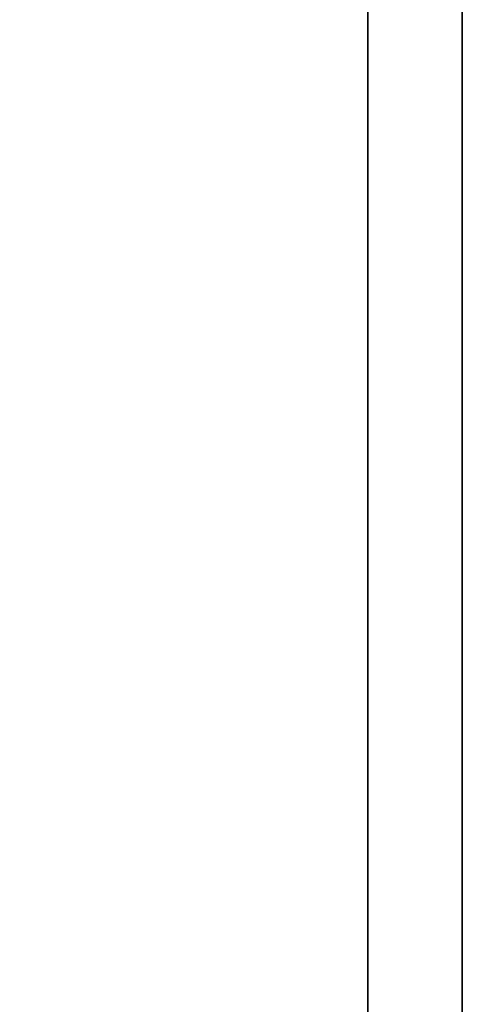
# Model space of a CAD drawing. Header units: millimetres. Extents: x 1479 to 1675, y -1655 to -1555.
# Tile 31 of 55: x 1619.745 to 1620.298, y -1609.836 to -1608.606. Entities that reach past the tile are written whole.
import ezdxf

# ---------------------------------------------------------------- set-up
doc = ezdxf.new("R2010")
doc.units = ezdxf.units.MM
doc.header["$LTSCALE"] = 0.15
doc.layers.add('DIM', color=4, linetype='Continuous')
doc.layers.add('layer 1', color=7, linetype='Continuous')

# ---------------------------------------------------------------- blocks, each defined once
blk = doc.blocks.new('TBI MOTION logo(完整正式版)')
at = {"layer": 'layer 1', "color": 22, "lineweight": 35}
blk.add_open_spline([(75.90875, -9.47875), (75.90875, -9.47875), (75.90875, -12.28625), (75.90875, -12.28625), (75.90875, -12.28625), (75.90875, -12.28625), (75.90875, -12.47875), (75.90875, -12.47875), (75.90875, -12.47875), (75.90875, -12.47875), (75.71625, -12.47875), (75.71625, -12.47875), (75.71625, -12.47875), (75.71625, -12.47875), (-88.32875, -12.47875), (-88.32875, -12.47875), (-88.32875, -12.47875), (-88.32875, -12.47875), (-88.32875, -13.29375), (-88.32875, -13.29375), (-88.32875, -13.29375), (-88.32875, -13.29375), (82.89125, -13.29375), (82.89125, -13.29375), (82.89125, -13.29375), (82.89125, -13.29375), (75.90875, -9.47875), (75.90875, -9.47875)], degree=3, knots=[0, 0, 0, 0, 0.1428571, 0.1428571, 0.1428571, 0.1428572, 0.2857143, 0.2857143, 0.2857143, 0.2857143, 0.4285714, 0.4285714, 0.4285714, 0.4285714, 0.5714286, 0.5714286, 0.5714286, 0.5714286, 0.7142857, 0.7142857, 0.7142857, 0.7142857, 0.8571429, 0.8571429, 0.8571429, 0.8571429, 1, 1, 1, 1], dxfattribs=at)

msp = doc.modelspace()

# ---------------------------------------------------------------- block references
at = {"layer": 'DIM', "color": 7, "xscale": 0.1450794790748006, "yscale": 0.1450794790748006, "zscale": 0.1450794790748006, "rotation": 90}
msp.add_blockref('TBI MOTION logo(完整正式版)', (1618.3698, -1600.009), dxfattribs=at)

doc.saveas('drawing.dxf')
